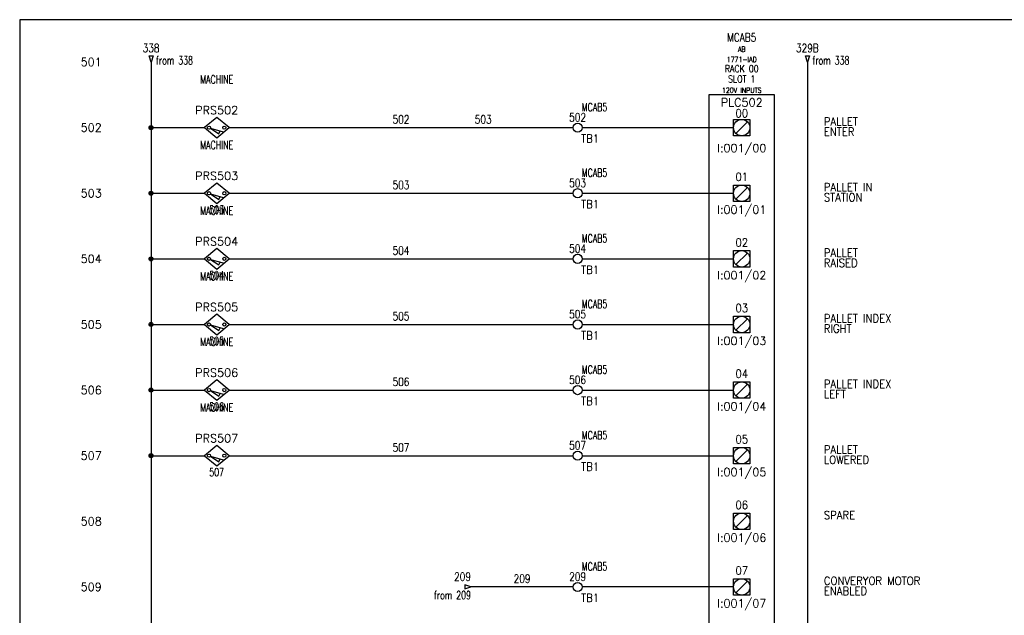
# Model space of a CAD drawing. Header units: inches. Extents: x 0 to 30, y 0 to 19.
# Tile 2 of 2: x 0 to 15, y 9.9 to 19. Entities that reach past the tile are written whole.
import ezdxf
from ezdxf.enums import TextEntityAlignment as Align

# ---------------------------------------------------------------- set-up
doc = ezdxf.new("R2010")
doc.units = ezdxf.units.IN
doc.header["$MEASUREMENT"] = 0
for name, color, linetype in [('BLK_14AWG', 252, 'Continuous'), ('DESC', 1, 'Continuous'), ('LOC', 140, 'Continuous'), ('MISC', 30, 'Continuous'), ('RED_18AWG', 1, 'Continuous'), ('SYMS', 7, 'Continuous'), ('TAGS', 30, 'Continuous'), ('TERMS', 6, 'Continuous'), ('WHT_16AWG', 7, 'Continuous'), ('WIRECOPY', 52, 'Continuous'), ('WIRENO', 3, 'Continuous'), ('WIREREF', 52, 'Continuous'), ('WIREREF_DEST', 62, 'Continuous'), ('XREF', 7, 'Continuous')]:
    doc.layers.add(name, color=color, linetype=linetype)
doc.layers.add('Viewports', color=3, linetype='Continuous', plot=False)
doc.styles.add('WD', font='romans.shx')

# ---------------------------------------------------------------- blocks, each defined once
blk = doc.blocks.new('PLCIO_4C34')
at = {"layer": 'SYMS'}
for p, q in [((0.5, 0.5), (-0.5, 0.5)), ((-0.5, 0.5), (-0.5, -16.375)), ((0.5, -16.375), (0.5, 0.5)), ((-0.125, 0.125), (0.125, 0.125)), ((-0.125, -0.125), (-0.125, 0.125)), ((-0.125, 0.125), (0.125, 0.125)), ((-0.125, -0.125), (-0.125, 0.125)), ((0.088, 0.088), (-0.088, -0.088)), ((0.125, 0.125), (0.125, -0.125)), ((0.125, 0.125), (0.125, -0.125)), ((0.125, -0.125), (-0.125, -0.125)), ((0.125, -0.125), (-0.125, -0.125)), ((-0.125, -0.875), (0.125, -0.875)), ((-0.125, -1.125), (-0.125, -0.875)), ((-0.125, -0.875), (0.125, -0.875)), ((-0.125, -1.125), (-0.125, -0.875)), ((0.125, -0.875), (0.125, -1.125)), ((0.125, -0.875), (0.125, -1.125)), ((0.088, -0.912), (-0.088, -1.088)), ((0.125, -1.125), (-0.125, -1.125)), ((0.125, -1.125), (-0.125, -1.125)), ((-0.125, -1.875), (0.125, -1.875)), ((-0.125, -2.125), (-0.125, -1.875)), ((-0.125, -1.875), (0.125, -1.875)), ((-0.125, -2.125), (-0.125, -1.875)), ((0.088, -1.912), (-0.088, -2.088)), ((0.125, -1.875), (0.125, -2.125)), ((0.125, -1.875), (0.125, -2.125)), ((0.125, -2.125), (-0.125, -2.125)), ((0.125, -2.125), (-0.125, -2.125)), ((-0.125, -2.875), (0.125, -2.875)), ((-0.125, -3.125), (-0.125, -2.875)), ((-0.125, -2.875), (0.125, -2.875)), ((-0.125, -3.125), (-0.125, -2.875)), ((0.088, -2.912), (-0.088, -3.088)), ((0.125, -2.875), (0.125, -3.125)), ((0.125, -2.875), (0.125, -3.125)), ((0.125, -3.125), (-0.125, -3.125)), ((0.125, -3.125), (-0.125, -3.125)), ((-0.125, -3.875), (0.125, -3.875)), ((-0.125, -4.125), (-0.125, -3.875)), ((-0.125, -3.875), (0.125, -3.875)), ((-0.125, -4.125), (-0.125, -3.875)), ((0.125, -3.875), (0.125, -4.125)), ((0.125, -3.875), (0.125, -4.125)), ((0.088, -3.912), (-0.088, -4.088)), ((0.125, -4.125), (-0.125, -4.125)), ((0.125, -4.125), (-0.125, -4.125)), ((-0.125, -4.875), (0.125, -4.875)), ((-0.125, -5.125), (-0.125, -4.875)), ((-0.125, -4.875), (0.125, -4.875)), ((-0.125, -5.125), (-0.125, -4.875)), ((0.088, -4.912), (-0.088, -5.088)), ((0.125, -4.875), (0.125, -5.125)), ((0.125, -4.875), (0.125, -5.125)), ((0.125, -5.125), (-0.125, -5.125)), ((0.125, -5.125), (-0.125, -5.125)), ((-0.125, -5.875), (0.125, -5.875)), ((-0.125, -6.125), (-0.125, -5.875)), ((-0.125, -5.875), (0.125, -5.875)), ((-0.125, -6.125), (-0.125, -5.875)), ((0.088, -5.912), (-0.088, -6.088)), ((0.125, -5.875), (0.125, -6.125)), ((0.125, -5.875), (0.125, -6.125)), ((0.125, -6.125), (-0.125, -6.125)), ((0.125, -6.125), (-0.125, -6.125)), ((-0.125, -6.875), (0.125, -6.875)), ((-0.125, -7.125), (-0.125, -6.875)), ((-0.125, -6.875), (0.125, -6.875)), ((-0.125, -7.125), (-0.125, -6.875)), ((0.125, -6.875), (0.125, -7.125)), ((0.125, -6.875), (0.125, -7.125)), ((0.088, -6.912), (-0.088, -7.088)), ((0.125, -7.125), (-0.125, -7.125)), ((0.125, -7.125), (-0.125, -7.125)), ((-0.125, -7.875), (0.125, -7.875)), ((-0.125, -8.125), (-0.125, -7.875)), ((-0.125, -7.875), (0.125, -7.875)), ((-0.125, -8.125), (-0.125, -7.875)), ((0.088, -7.912), (-0.088, -8.088)), ((0.125, -7.875), (0.125, -8.125)), ((0.125, -7.875), (0.125, -8.125)), ((0.125, -8.125), (-0.125, -8.125)), ((0.125, -8.125), (-0.125, -8.125)), ((-0.125, -8.875), (0.125, -8.875)), ((-0.125, -9.125), (-0.125, -8.875)), ((-0.125, -8.875), (0.125, -8.875)), ((-0.125, -9.125), (-0.125, -8.875)), ((0.088, -8.912), (-0.088, -9.088)), ((0.125, -8.875), (0.125, -9.125)), ((0.125, -8.875), (0.125, -9.125)), ((0.125, -9.125), (-0.125, -9.125)), ((0.125, -9.125), (-0.125, -9.125)), ((-0.125, -9.875), (0.125, -9.875)), ((-0.125, -10.125), (-0.125, -9.875)), ((-0.125, -9.875), (0.125, -9.875)), ((-0.125, -10.125), (-0.125, -9.875)), ((0.125, -9.875), (0.125, -10.125)), ((0.125, -9.875), (0.125, -10.125)), ((0.088, -9.912), (-0.088, -10.088)), ((0.125, -10.125), (-0.125, -10.125)), ((0.125, -10.125), (-0.125, -10.125)), ((-0.125, -10.875), (0.125, -10.875)), ((-0.125, -11.125), (-0.125, -10.875)), ((-0.125, -10.875), (0.125, -10.875)), ((-0.125, -11.125), (-0.125, -10.875)), ((0.088, -10.912), (-0.088, -11.088)), ((0.125, -10.875), (0.125, -11.125)), ((0.125, -10.875), (0.125, -11.125)), ((0.125, -11.125), (-0.125, -11.125)), ((0.125, -11.125), (-0.125, -11.125)), ((-0.125, -11.875), (0.125, -11.875)), ((-0.125, -12.125), (-0.125, -11.875)), ((-0.125, -11.875), (0.125, -11.875)), ((-0.125, -12.125), (-0.125, -11.875)), ((0.088, -11.912), (-0.088, -12.088)), ((0.125, -11.875), (0.125, -12.125)), ((0.125, -11.875), (0.125, -12.125)), ((0.125, -12.125), (-0.125, -12.125)), ((0.125, -12.125), (-0.125, -12.125)), ((-0.125, -12.875), (0.125, -12.875)), ((-0.125, -13.125), (-0.125, -12.875)), ((-0.125, -12.875), (0.125, -12.875)), ((-0.125, -13.125), (-0.125, -12.875)), ((0.125, -12.875), (0.125, -13.125)), ((0.125, -12.875), (0.125, -13.125)), ((0.088, -12.912), (-0.088, -13.088)), ((0.125, -13.125), (-0.125, -13.125)), ((0.125, -13.125), (-0.125, -13.125)), ((-0.125, -13.875), (0.125, -13.875)), ((-0.125, -14.125), (-0.125, -13.875)), ((-0.125, -13.875), (0.125, -13.875)), ((-0.125, -14.125), (-0.125, -13.875)), ((0.088, -13.912), (-0.088, -14.088)), ((0.125, -13.875), (0.125, -14.125)), ((0.125, -13.875), (0.125, -14.125)), ((0.125, -14.125), (-0.125, -14.125)), ((0.125, -14.125), (-0.125, -14.125)), ((-0.125, -14.875), (0.125, -14.875)), ((-0.125, -15.125), (-0.125, -14.875)), ((-0.125, -14.875), (0.125, -14.875)), ((-0.125, -15.125), (-0.125, -14.875)), ((0.088, -14.912), (-0.088, -15.088)), ((0.125, -14.875), (0.125, -15.125)), ((0.125, -14.875), (0.125, -15.125)), ((0.125, -15.125), (-0.125, -15.125)), ((0.125, -15.125), (-0.125, -15.125)), ((-0.125, -15.875), (0.125, -15.875)), ((-0.125, -16.125), (-0.125, -15.875)), ((0.125, -15.875), (0.125, -16.125)), ((0.088, -15.912), (-0.088, -16.088)), ((0.125, -16.125), (-0.125, -16.125)), ((-0.5, -16.375), (0.5, -16.375))]:
    blk.add_line(p, q, dxfattribs=at)
for centre in [(0, 0), (0, -1), (0, -2), (0, -3), (0, -4), (0, -5), (0, -6), (0, -7), (0, -8), (0, -9), (0, -10), (0, -11), (0, -12), (0, -13), (0, -14), (0, -15), (0, -16)]:
    blk.add_circle(centre, 0.125, dxfattribs=at)
at = {"layer": 'SYMS', "style": 'WD'}
for tag, width, p in [('INST', 0.8, (0, 1.482)), ('LOC', 0.8, (0, 1.312)), ('MFG', 0.8, (0, 1.156)), ('CAT', 0.9, (0, 1)), ('DESC', 0.8, (0, 0.53)), ('TERM01', 0.9, (0, 0.156)), ('TERM02', 0.9, (0, -0.812)), ('TERM03', 0.9, (0, -1.812)), ('TERM04', 0.9, (0, -2.812)), ('TERM05', 0.9, (0, -3.812)), ('TERM06', 0.9, (0, -4.812)), ('TERM07', 0.9, (0, -5.812)), ('TERM08', 0.9, (0, -6.812)), ('TERM09', 0.9, (0, -7.812)), ('TERM10', 0.9, (0, -8.812)), ('TERM11', 0.9, (0, -9.812)), ('TERM12', 0.9, (0, -10.812)), ('TERM13', 0.9, (0, -11.812)), ('TERM14', 0.9, (0, -12.812)), ('TERM15', 0.9, (0, -13.812)), ('TERM16', 0.9, (0, -14.812)), ('TERM17', 0.9, (0, -15.812))]:
    blk.add_attdef(tag, text='', height=0.125, dxfattribs=dict(at, width=width)).set_placement(p, align=Align.CENTER)
at = {"layer": 'SYMS', "linetype": 'Continuous', "style": 'WD', "flags": 9}
blk.add_attdef('ASSYCODE', text='', height=0.01, dxfattribs=at).set_placement((0.23, 1.071), align=Align.CENTER)
at = {"layer": 'SYMS', "style": 'WD'}
for tag, p in [('LINE1', (0, 0.844)), ('LINE2', (0, 0.688)), ('TAG', (0, 0.322))]:
    blk.add_attdef(tag, text='', height=0.125, dxfattribs=at).set_placement(p, align=Align.CENTER)
at = {"layer": 'SYMS', "style": 'WD', "width": 0.9}
for tag, p in [('DESCA01', (1.25, 0.031)), ('DESCB01', (1.25, -0.125)), ('DESCC01', (1.25, -0.281)), ('DESCD01', (1.25, -0.438)), ('DESCE01', (1.25, -0.594)), ('DESCA02', (1.25, -0.969)), ('DESCB02', (1.25, -1.125)), ('DESCC02', (1.25, -1.281)), ('DESCD02', (1.25, -1.438)), ('DESCE02', (1.25, -1.594)), ('DESCA03', (1.25, -1.969)), ('DESCB03', (1.25, -2.125)), ('DESCC03', (1.25, -2.281)), ('DESCD03', (1.25, -2.438)), ('DESCE03', (1.25, -2.594)), ('DESCA04', (1.25, -2.969)), ('DESCB04', (1.25, -3.125)), ('DESCC04', (1.25, -3.281)), ('DESCD04', (1.25, -3.438)), ('DESCE04', (1.25, -3.594)), ('DESCA05', (1.25, -3.969)), ('DESCB05', (1.25, -4.125)), ('DESCC05', (1.25, -4.281)), ('DESCD05', (1.25, -4.438)), ('DESCE05', (1.25, -4.594)), ('DESCA06', (1.25, -4.969)), ('DESCB06', (1.25, -5.125)), ('DESCC06', (1.25, -5.281)), ('DESCD06', (1.25, -5.438)), ('DESCE06', (1.25, -5.594)), ('DESCA07', (1.25, -5.969)), ('DESCB07', (1.25, -6.125)), ('DESCC07', (1.25, -6.281)), ('DESCD07', (1.25, -6.438)), ('DESCE07', (1.25, -6.594)), ('DESCA08', (1.25, -6.969)), ('DESCB08', (1.25, -7.125)), ('DESCC08', (1.25, -7.281)), ('DESCD08', (1.25, -7.438)), ('DESCE08', (1.25, -7.594)), ('DESCA09', (1.25, -7.969)), ('DESCB09', (1.25, -8.125)), ('DESCC09', (1.25, -8.281)), ('DESCD09', (1.25, -8.438)), ('DESCE09', (1.25, -8.594)), ('DESCA10', (1.25, -8.969)), ('DESCB10', (1.25, -9.125)), ('DESCC10', (1.25, -9.281)), ('DESCD10', (1.25, -9.438)), ('DESCE10', (1.25, -9.594)), ('DESCA11', (1.25, -9.969)), ('DESCB11', (1.25, -10.125)), ('DESCC11', (1.25, -10.281)), ('DESCD11', (1.25, -10.438)), ('DESCE11', (1.25, -10.594)), ('DESCA12', (1.25, -10.969)), ('DESCB12', (1.25, -11.125)), ('DESCC12', (1.25, -11.281)), ('DESCD12', (1.25, -11.438)), ('DESCE12', (1.25, -11.594)), ('DESCA13', (1.25, -11.969)), ('DESCB13', (1.25, -12.125)), ('DESCC13', (1.25, -12.281)), ('DESCD13', (1.25, -12.438)), ('DESCE13', (1.25, -12.594)), ('DESCA14', (1.25, -12.969)), ('DESCB14', (1.25, -13.125)), ('DESCC14', (1.25, -13.281)), ('DESCD14', (1.25, -13.438)), ('DESCE14', (1.25, -13.594)), ('DESCA15', (1.25, -13.969)), ('DESCB15', (1.25, -14.125)), ('DESCC15', (1.25, -14.281)), ('DESCD15', (1.25, -14.438)), ('DESCE15', (1.25, -14.594)), ('DESCA16', (1.25, -14.969)), ('DESCB16', (1.25, -15.125)), ('DESCC16', (1.25, -15.281)), ('DESCD16', (1.25, -15.438)), ('DESCE16', (1.25, -15.594))]:
    blk.add_attdef(tag, p, '', height=0.125, dxfattribs=at)
at = {"layer": 'SYMS', "style": 'WD', "flags": 1}
for tag, p in [('X4TERM01', (-0.125, 0)), ('X4TERM02', (-0.125, -1)), ('X4TERM03', (-0.125, -2)), ('X4TERM04', (-0.125, -3)), ('X4TERM05', (-0.125, -4)), ('X4TERM06', (-0.125, -5)), ('X4TERM07', (-0.125, -6)), ('X4TERM08', (-0.125, -7)), ('X4TERM09', (-0.125, -8)), ('X4TERM10', (-0.125, -9)), ('X4TERM11', (-0.125, -10)), ('X4TERM12', (-0.125, -11)), ('X4TERM13', (-0.125, -12)), ('X4TERM14', (-0.125, -13)), ('X4TERM15', (-0.125, -14)), ('X4TERM16', (-0.125, -15)), ('X1TERM17', (0.125, -16))]:
    blk.add_attdef(tag, p, '', height=0.01, dxfattribs=at)
at = {"layer": 'SYMS', "style": 'WD', "width": 0.9}
for tag, p in [('TERMDESC01', (-0.188, -0.062)), ('TERMDESC02', (-0.188, -1.062)), ('TERMDESC03', (-0.188, -2.062)), ('TERMDESC04', (-0.188, -3.062)), ('TERMDESC05', (-0.188, -4.062)), ('TERMDESC06', (-0.188, -5.062)), ('TERMDESC07', (-0.188, -6.062)), ('TERMDESC08', (-0.188, -7.062)), ('TERMDESC09', (-0.188, -8.062)), ('TERMDESC10', (-0.188, -9.062)), ('TERMDESC11', (-0.188, -10.062)), ('TERMDESC12', (-0.188, -11.062)), ('TERMDESC13', (-0.188, -12.062)), ('TERMDESC14', (-0.188, -13.062)), ('TERMDESC15', (-0.188, -14.062)), ('TERMDESC16', (-0.188, -15.062))]:
    blk.add_attdef(tag, text='', height=0.125, dxfattribs=at).set_placement(p, align=Align.TOP_RIGHT)
at = {"layer": 'SYMS', "style": 'WD'}
for tag, p in [('TAGA01', (0, -0.25)), ('TAGA02', (0, -1.188)), ('TAGA03', (0, -2.188)), ('TAGA04', (0, -3.188)), ('TAGA05', (0, -4.188)), ('TAGA06', (0, -5.188)), ('TAGA07', (0, -6.188)), ('TAGA08', (0, -7.188)), ('TAGA09', (0, -8.188)), ('TAGA10', (0, -9.188)), ('TAGA11', (0, -10.188)), ('TAGA12', (0, -11.188)), ('TAGA13', (0, -12.188)), ('TAGA14', (0, -13.188)), ('TAGA15', (0, -14.188)), ('TAGA16', (0, -15.188))]:
    blk.add_attdef(tag, text='', height=0.125, dxfattribs=at).set_placement(p, align=Align.TOP_CENTER)
at = {"layer": 'SYMS', "style": 'WD', "width": 0.9}
blk.add_attdef('TERMDESC17', text='', height=0.125, dxfattribs=at).set_placement((0.188, -16.062), align=Align.TOP_LEFT)
blk = doc.blocks.new('WD_MLRH')
at = {"style": 'WD'}
blk.add_attdef('RUNGFIRST', text='', height=0.125, dxfattribs=at).set_placement((-0.25, 0), align=Align.MIDDLE_RIGHT)
at = {"style": 'WD', "flags": 1}
for tag, p in [('RUNGHORV', (-0.25, -0.127)), ('RUNGINC', (-0.25, -0.163)), ('WIREMODE', (-0.25, -0.281)), ('RUNGDIST', (-0.25, -0.2)), ('RUNGCNT', (-0.25, -0.237)), ('WIREFMT', (-0.25, -0.321)), ('WIRE-START', (-0.25, -0.356)), ('WIRE-GSUF', (-0.25, -0.396)), ('PH3SPACE', (-0.25, -0.437))]:
    blk.add_attdef(tag, text='', height=0.025, dxfattribs=at).set_placement(p, align=Align.RIGHT)
blk = doc.blocks.new('WDDOT')
for radius in [0.03, 0.0187, 0.00929]:
    blk.add_circle((0, 0), radius)
blk = doc.blocks.new('HA1D2')
blk.add_lwpolyline([(0, 0.094), (0.031, 0.094), (0, 0), (-0.031, 0.094), (0, 0.094)])
at = {"style": 'WD', "width": 0.8, "flags": 8}
blk.add_attdef('WIRENO', text='', height=0.125, dxfattribs=at).set_placement((0, 0.15), align=Align.CENTER)
at = {"style": 'WD', "flags": 1}
for tag, p in [('X8TERM01', (0, 0)), ('SIGCODE', (0.026, 0.066))]:
    blk.add_attdef(tag, p, '', height=0.01, dxfattribs=at)
at = {"style": 'WD', "width": 0.7}
for tag, p in [('XREF', (0.077, -0.037)), ('DESC1', (0.077, -0.206))]:
    blk.add_attdef(tag, p, '', height=0.125, dxfattribs=at)
blk = doc.blocks.new('HT0W02')
blk.add_circle((0, 0), 0.0699)
at = {"style": 'WD'}
for tag, p, width in [('INST', (0.062, 0.42), 0.7), ('LOC', (0.062, 0.25), 0.7), ('DESC1', (0.053, -0.385), 0.8)]:
    blk.add_attdef(tag, p, '', height=0.125, dxfattribs=dict(at, width=width))
at = {"linetype": 'Continuous', "style": 'WD', "width": 0.8, "flags": 8}
blk.add_attdef('WIRENO', text='', height=0.125, dxfattribs=at).set_placement((0, 0.094), align=Align.CENTER)
at = {"style": 'WD', "flags": 1}
for tag, p, height in [('X4TERM01', (-0.07, 0), 0.0125), ('X4TERMDESC01', (-0.055, -0.023), 0.025), ('X2TERMDESC01', (-0.006, 0.029), 0.025), ('X2TERM01', (0, 0.07), 0.0125), ('STRIPSEQ', (0, 0), 0.00125), ('X1TERMDESC01', (0.039, -0.003), 0.025), ('X1TERM01', (0.07, 0), 0.0125), ('LINKTERM', (0, -0.002), 0.00125), ('X8TERM01', (0, -0.07), 0.0125), ('X8TERMDESC01', (0, -0.054), 0.025)]:
    blk.add_attdef(tag, p, '', height=height, dxfattribs=at)
at = {"linetype": 'Continuous', "style": 'WD'}
for tag, p, height, width, flags in [('TAGSTRIP', (0.053, -0.229), 0.125, 0.9, 8), ('CAT', (0.213, -0.406), 0.109, 0.8, 1), ('DESC2', (0.053, -0.541), 0.125, 0.8, 8), ('DESC3', (0.053, -0.698), 0.125, 0.8, 8)]:
    blk.add_attdef(tag, p, '', height=height, dxfattribs=dict(at, width=width, flags=flags))
at = {"linetype": 'Continuous', "style": 'WD', "width": 0.8, "flags": 1}
blk.add_attdef('MFG', text='', height=0.109, dxfattribs=at).set_placement((0.088, -0.406), align=Align.RIGHT)
at = {"style": 'WD', "width": 0.7, "flags": 1}
blk.add_attdef('ASSYCODE', (0.062, -0.281), '', height=0.01, dxfattribs=at)
blk = doc.blocks.new('HA1D3')
blk.add_lwpolyline([(-0.094, 0), (-0.094, -0.031), (0, 0), (-0.094, 0.031), (-0.094, 0)])
at = {"style": 'WD', "width": 0.8, "flags": 8}
blk.add_attdef('WIRENO', text='', height=0.125, dxfattribs=at).set_placement((0, 0.094), align=Align.RIGHT)
at = {"style": 'WD', "flags": 1}
blk.add_attdef('SIGCODE', text='', height=0.01, dxfattribs=at).set_placement((-0.02, 0.047), align=Align.RIGHT)
blk.add_attdef('X1TERM01', (0, 0), '', height=0.01, dxfattribs=at)
at = {"style": 'WD', "width": 0.7}
for tag, p in [('XREF', (0, -0.188)), ('DESC1', (0, -0.375))]:
    blk.add_attdef(tag, text='', height=0.125, dxfattribs=at).set_placement(p, align=Align.RIGHT)
blk = doc.blocks.new('WD_WNH')
at = {"linetype": 'Continuous', "style": 'WD', "width": 0.8}
blk.add_attdef('WIRENO', text='', height=0.125, dxfattribs=at).set_placement((0, 0.062), align=Align.CENTER)
at = {"style": 'WD', "flags": 1}
for tag, p in [('W01USER', (0, 0.078)), ('W02USER', (0, 0.07)), ('W03USER', (0, 0.062)), ('W04USER', (0, 0.055)), ('W05USER', (0, 0.047)), ('W06USER', (0, 0.039)), ('W07USER', (0, 0.031)), ('W08USER', (0, 0.023)), ('W09USER', (0, 0.016)), ('W10USER', (0, 0.008))]:
    blk.add_attdef(tag, text='', height=0.005, dxfattribs=at).set_placement(p, align=Align.CENTER)
blk = doc.blocks.new('HPX11')
for p, q in [((0, 0.156), (-0.188, 0)), ((0.188, 0), (0, 0.156)), ((-0.188, 0), (0, -0.156)), ((0, -0.156), (0.188, 0))]:
    blk.add_line(p, q)
at = {"linetype": 'Continuous'}
for p, q in [((-0.094, -0.008), (0.031, -0.093)), ((-0.094, -0.008), (0.098, -0.063)), ((0.031, -0.093), (0.055, -0.05))]:
    blk.add_line(p, q, dxfattribs=at)
for centre in [(-0.116, 0), (0.116, 0)]:
    blk.add_circle(centre, 0.0242)
at = {"style": 'WD', "width": 0.7}
for tag, p in [('INST', (0, 0.841)), ('LOC', (0, 0.672)), ('DESC1', (0, 0.516)), ('DESC2', (0, 0.359)), ('XREF', (0, -0.314)), ('WDTAGALT', (-0.009, -0.469))]:
    blk.add_attdef(tag, text='', height=0.125, dxfattribs=at).set_placement(p, align=Align.CENTER)
at = {"style": 'WD'}
blk.add_attdef('TAG1', text='', height=0.125, dxfattribs=at).set_placement((0, 0.203), align=Align.CENTER)
for tag, p in [('X2LINK', (0, 0.297)), ('X8LINK', (0, -0.172))]:
    blk.add_attdef(tag, p, '', height=0.01, dxfattribs=at)
at = {"linetype": 'Continuous', "style": 'WD', "flags": 8}
for tag, p in [('TERM03', (-0.062, 0.172)), ('TERM01', (-0.25, -0.031))]:
    blk.add_attdef(tag, text='', height=0.125, dxfattribs=at).set_placement(p, align=Align.TOP_RIGHT)
at = {"style": 'WD'}
for tag, p, height, flags in [('X2TERM03', (0, 0.156), 0.0125, 1), ('X4TERM01', (-0.188, 0), 0.0125, 1), ('CONTACT', (0.038, 0.02), 0.01, 1), ('FAMILY', (0.038, 0.037), 0.01, 9), ('X1TERM02', (0.188, 0), 0.0125, 1)]:
    blk.add_attdef(tag, p, '', height=height, dxfattribs=dict(at, flags=flags))
at = {"linetype": 'Continuous', "style": 'WD', "flags": 9}
for tag, p in [('CAT', (0.063, -0.007)), ('ASSYCODE', (0.062, -0.043)), ('MFG', (0.063, -0.027))]:
    blk.add_attdef(tag, text='', height=0.01, dxfattribs=at).set_placement(p, align=Align.CENTER)
at = {"linetype": 'Continuous', "style": 'WD', "flags": 8}
blk.add_attdef('TERM02', text='', height=0.125, dxfattribs=at).set_placement((0.25, -0.031), align=Align.TOP_LEFT)
blk = doc.blocks.new('WD_WCH')
at = {"linetype": 'Continuous', "style": 'WD', "width": 0.8}
blk.add_attdef('WIRECOPY', text='', height=0.125, dxfattribs=at).set_placement((0, 0.0625), align=Align.CENTER)

msp = doc.modelspace()

# ---------------------------------------------------------------- linework, layer by layer
at = {"layer": 'BLK_14AWG'}
for p, q in [((2.001, 18.375), (2.001, 0.625)), ((2.001, 17.375), (2.813, 17.375)), ((2.001, 16.375), (2.813, 16.375)), ((2.001, 15.375), (2.813, 15.375)), ((2.001, 14.375), (2.813, 14.375)), ((2.001, 13.375), (2.813, 13.375)), ((2.001, 12.375), (2.813, 12.375))]:
    msp.add_line(p, q, dxfattribs=at)
at = {"layer": 'RED_18AWG'}
for p, q in [((3.188, 17.375), (8.43, 17.375)), ((8.57, 17.375), (10.875, 17.375)), ((3.188, 16.375), (8.43, 16.375)), ((8.57, 16.375), (10.875, 16.375)), ((3.188, 15.375), (8.43, 15.375)), ((8.57, 15.375), (10.875, 15.375)), ((3.188, 14.375), (8.43, 14.375)), ((8.57, 14.375), (10.875, 14.375)), ((3.188, 13.375), (8.43, 13.375)), ((8.57, 13.375), (10.875, 13.375)), ((3.188, 12.375), (8.43, 12.375)), ((8.57, 12.375), (10.875, 12.375)), ((8.43, 10.375), (6.875, 10.375)), ((10.875, 10.375), (8.57, 10.375))]:
    msp.add_line(p, q, dxfattribs=at)
at = {"layer": 'Viewports'}
msp.add_lwpolyline([(0, 0), (30, 0), (30, 19.02), (0, 19.02)], close=True, dxfattribs=at)
at = {"layer": 'WHT_16AWG'}
msp.add_line((12, 18.375), (12, 0.625), dxfattribs=at)

# ---------------------------------------------------------------- block references
ref = msp.add_blockref('PLCIO_4C34', (11, 17.375))
ref.add_attrib('TERM01', '00', dxfattribs={"layer": 'TERMS', "height": 0.125, "style": 'WD', "width": 0.9}).set_placement((11, 17.531), align=Align.CENTER)
ref.add_attrib('TAGA01', 'I:001/00', dxfattribs={"layer": 'TAGS', "height": 0.125, "style": 'WD'}).set_placement((11, 17.125), align=Align.TOP_CENTER)
ref.add_attrib('DESCA01', 'PALLET', (12.25, 17.406), dxfattribs={"layer": 'DESC', "height": 0.125, "style": 'WD', "width": 0.9})
ref.add_attrib('DESCB01', 'ENTER', (12.25, 17.25), dxfattribs={"layer": 'DESC', "height": 0.125, "style": 'WD', "width": 0.9})
ref.add_attrib('LINE1', 'RACK 00', dxfattribs={"layer": 'MISC', "height": 0.1094, "style": 'WD', "width": 0.8}).set_placement((11, 18.219), align=Align.CENTER)
ref.add_attrib('DESC', '120V INPUTS', dxfattribs={"layer": 'DESC', "height": 0.07812, "style": 'WD', "width": 0.8}).set_placement((11, 17.905), align=Align.CENTER)
ref.add_attrib('TAG', 'PLC502', dxfattribs={"layer": 'TAGS', "height": 0.125, "style": 'WD'}).set_placement((11, 17.697), align=Align.CENTER)
ref.add_attrib('LINE2', 'SLOT 1', dxfattribs={"layer": 'MISC', "height": 0.1094, "style": 'WD', "width": 0.8}).set_placement((11, 18.062), align=Align.CENTER)
ref.add_attrib('MFG', 'AB', dxfattribs={"layer": 'MISC', "height": 0.0781, "style": 'WD', "width": 0.8}).set_placement((11, 18.531), align=Align.CENTER)
ref.add_attrib('LOC', 'MCAB5', dxfattribs={"layer": 'LOC', "height": 0.125, "style": 'WD', "width": 0.8}).set_placement((11, 18.688), align=Align.CENTER)
ref.add_attrib('CAT', '1771-IAD', dxfattribs={"layer": 'MISC', "height": 0.0781, "style": 'WD', "width": 0.8}).set_placement((11, 18.375), align=Align.CENTER)
ref.add_attrib('TERM02', '01', dxfattribs={"layer": 'TERMS', "height": 0.125, "style": 'WD', "width": 0.9}).set_placement((11, 16.562), align=Align.CENTER)
ref.add_attrib('TAGA02', 'I:001/01', dxfattribs={"layer": 'TAGS', "height": 0.125, "style": 'WD'}).set_placement((11, 16.188), align=Align.TOP_CENTER)
ref.add_attrib('DESCA02', 'PALLET IN ', (12.25, 16.406), dxfattribs={"layer": 'DESC', "height": 0.125, "style": 'WD', "width": 0.9})
ref.add_attrib('DESCB02', 'STATION', (12.25, 16.25), dxfattribs={"layer": 'DESC', "height": 0.125, "style": 'WD', "width": 0.9})
ref.add_attrib('TERM03', '02', dxfattribs={"layer": 'TERMS', "height": 0.125, "style": 'WD', "width": 0.9}).set_placement((11, 15.562), align=Align.CENTER)
ref.add_attrib('TAGA03', 'I:001/02', dxfattribs={"layer": 'TAGS', "height": 0.125, "style": 'WD'}).set_placement((11, 15.188), align=Align.TOP_CENTER)
ref.add_attrib('DESCA03', 'PALLET', (12.25, 15.406), dxfattribs={"layer": 'DESC', "height": 0.125, "style": 'WD', "width": 0.9})
ref.add_attrib('DESCB03', 'RAISED', (12.25, 15.25), dxfattribs={"layer": 'DESC', "height": 0.125, "style": 'WD', "width": 0.9})
ref.add_attrib('TERM04', '03', dxfattribs={"layer": 'TERMS', "height": 0.125, "style": 'WD', "width": 0.9}).set_placement((11, 14.562), align=Align.CENTER)
ref.add_attrib('TAGA04', 'I:001/03', dxfattribs={"layer": 'TAGS', "height": 0.125, "style": 'WD'}).set_placement((11, 14.188), align=Align.TOP_CENTER)
ref.add_attrib('DESCA04', 'PALLET INDEX', (12.25, 14.406), dxfattribs={"layer": 'DESC', "height": 0.125, "style": 'WD', "width": 0.9})
ref.add_attrib('DESCB04', 'RIGHT', (12.25, 14.25), dxfattribs={"layer": 'DESC', "height": 0.125, "style": 'WD', "width": 0.9})
ref.add_attrib('TERM05', '04', dxfattribs={"layer": 'TERMS', "height": 0.125, "style": 'WD', "width": 0.9}).set_placement((11, 13.562), align=Align.CENTER)
ref.add_attrib('TAGA05', 'I:001/04', dxfattribs={"layer": 'TAGS', "height": 0.125, "style": 'WD'}).set_placement((11, 13.188), align=Align.TOP_CENTER)
ref.add_attrib('DESCA05', 'PALLET INDEX', (12.25, 13.406), dxfattribs={"layer": 'DESC', "height": 0.125, "style": 'WD', "width": 0.9})
ref.add_attrib('DESCB05', 'LEFT', (12.25, 13.25), dxfattribs={"layer": 'DESC', "height": 0.125, "style": 'WD', "width": 0.9})
ref.add_attrib('TERM06', '05', dxfattribs={"layer": 'TERMS', "height": 0.125, "style": 'WD', "width": 0.9}).set_placement((11, 12.562), align=Align.CENTER)
ref.add_attrib('TAGA06', 'I:001/05', dxfattribs={"layer": 'TAGS', "height": 0.125, "style": 'WD'}).set_placement((11, 12.188), align=Align.TOP_CENTER)
ref.add_attrib('DESCA06', 'PALLET', (12.25, 12.406), dxfattribs={"layer": 'DESC', "height": 0.125, "style": 'WD', "width": 0.9})
ref.add_attrib('DESCB06', 'LOWERED', (12.25, 12.25), dxfattribs={"layer": 'DESC', "height": 0.125, "style": 'WD', "width": 0.9})
ref.add_attrib('TERM07', '06', dxfattribs={"layer": 'TERMS', "height": 0.125, "style": 'WD', "width": 0.9}).set_placement((11, 11.562), align=Align.CENTER)
ref.add_attrib('TAGA07', 'I:001/06', dxfattribs={"layer": 'TAGS', "height": 0.125, "style": 'WD'}).set_placement((11, 11.188), align=Align.TOP_CENTER)
ref.add_attrib('DESCA07', 'SPARE', (12.25, 11.406), dxfattribs={"layer": 'DESC', "height": 0.125, "style": 'WD', "width": 0.9})
ref.add_attrib('TERM08', '07', dxfattribs={"layer": 'TERMS', "height": 0.125, "style": 'WD', "width": 0.9}).set_placement((11, 10.562), align=Align.CENTER)
ref.add_attrib('TAGA08', 'I:001/07', dxfattribs={"layer": 'TAGS', "height": 0.125, "style": 'WD'}).set_placement((11, 10.188), align=Align.TOP_CENTER)
ref.add_attrib('DESCA08', 'CONVERYOR MOTOR', (12.25, 10.406), dxfattribs={"layer": 'DESC', "height": 0.125, "style": 'WD', "width": 0.9})
ref.add_attrib('DESCB08', 'ENABLED', (12.25, 10.25), dxfattribs={"layer": 'DESC', "height": 0.125, "style": 'WD', "width": 0.9})
ref.add_attrib('TERM09', '10', dxfattribs={"layer": 'TERMS', "height": 0.125, "style": 'WD', "width": 0.9}).set_placement((11, 9.562), align=Align.CENTER)
ref.add_attrib('TAGA09', 'I:001/10', dxfattribs={"layer": 'TAGS', "height": 0.125, "style": 'WD'}).set_placement((11, 9.188), align=Align.TOP_CENTER)
ref.add_attrib('DESCA09', 'HYDRAULIC MOTOR', (12.25, 9.406), dxfattribs={"layer": 'DESC', "height": 0.125, "style": 'WD', "width": 0.9})
ref.add_attrib('DESCB09', 'ENABLED', (12.25, 9.25), dxfattribs={"layer": 'DESC', "height": 0.125, "style": 'WD', "width": 0.9})
ref.add_attrib('TERM10', '11', dxfattribs={"layer": 'TERMS', "height": 0.125, "style": 'WD', "width": 0.9}).set_placement((11, 8.562), align=Align.CENTER)
ref.add_attrib('TAGA10', 'I:001/11', dxfattribs={"layer": 'TAGS', "height": 0.125, "style": 'WD'}).set_placement((11, 8.188), align=Align.TOP_CENTER)
ref.add_attrib('DESCA10', 'INDEXING MOTOR', (12.25, 8.406), dxfattribs={"layer": 'DESC', "height": 0.125, "style": 'WD', "width": 0.9})
ref.add_attrib('DESCB10', 'ENABLED', (12.25, 8.25), dxfattribs={"layer": 'DESC', "height": 0.125, "style": 'WD', "width": 0.9})
ref.add_attrib('TERM11', '12', dxfattribs={"layer": 'TERMS', "height": 0.125, "style": 'WD', "width": 0.9}).set_placement((11, 7.562), align=Align.CENTER)
ref.add_attrib('TAGA11', 'I:001/12', dxfattribs={"layer": 'TAGS', "height": 0.125, "style": 'WD'}).set_placement((11, 7.188), align=Align.TOP_CENTER)
ref.add_attrib('DESCA11', 'SPARE', (12.25, 7.406), dxfattribs={"layer": 'DESC', "height": 0.125, "style": 'WD', "width": 0.9})
ref.add_attrib('TERM12', '13', dxfattribs={"layer": 'TERMS', "height": 0.125, "style": 'WD', "width": 0.9}).set_placement((11, 6.562), align=Align.CENTER)
ref.add_attrib('TAGA12', 'I:001/13', dxfattribs={"layer": 'TAGS', "height": 0.125, "style": 'WD'}).set_placement((11, 6.188), align=Align.TOP_CENTER)
ref.add_attrib('DESCA12', 'SPARE', (12.25, 6.406), dxfattribs={"layer": 'DESC', "height": 0.125, "style": 'WD', "width": 0.9})
ref.add_attrib('TERM13', '14', dxfattribs={"layer": 'TERMS', "height": 0.125, "style": 'WD', "width": 0.9}).set_placement((11, 5.562), align=Align.CENTER)
ref.add_attrib('TAGA13', 'I:001/14', dxfattribs={"layer": 'TAGS', "height": 0.125, "style": 'WD'}).set_placement((11, 5.188), align=Align.TOP_CENTER)
ref.add_attrib('DESCA13', 'SPARE', (12.25, 5.406), dxfattribs={"layer": 'DESC', "height": 0.125, "style": 'WD', "width": 0.9})
ref.add_attrib('TERM14', '15', dxfattribs={"layer": 'TERMS', "height": 0.125, "style": 'WD', "width": 0.9}).set_placement((11, 4.562), align=Align.CENTER)
ref.add_attrib('TAGA14', 'I:001/15', dxfattribs={"layer": 'TAGS', "height": 0.125, "style": 'WD'}).set_placement((11, 4.188), align=Align.TOP_CENTER)
ref.add_attrib('DESCA14', 'SPARE', (12.25, 4.406), dxfattribs={"layer": 'DESC', "height": 0.125, "style": 'WD', "width": 0.9})
ref.add_attrib('TERM15', '16', dxfattribs={"layer": 'TERMS', "height": 0.125, "style": 'WD', "width": 0.9}).set_placement((11, 3.562), align=Align.CENTER)
ref.add_attrib('TAGA15', 'I:001/16', dxfattribs={"layer": 'TAGS', "height": 0.125, "style": 'WD'}).set_placement((11, 3.188), align=Align.TOP_CENTER)
ref.add_attrib('DESCA15', 'SPARE', (12.25, 3.406), dxfattribs={"layer": 'DESC', "height": 0.125, "style": 'WD', "width": 0.9})
ref.add_attrib('TERM16', '17', dxfattribs={"layer": 'TERMS', "height": 0.125, "style": 'WD', "width": 0.9}).set_placement((11, 2.562), align=Align.CENTER)
ref.add_attrib('TAGA16', 'I:001/17', dxfattribs={"layer": 'TAGS', "height": 0.125, "style": 'WD'}).set_placement((11, 2.188), align=Align.TOP_CENTER)
ref.add_attrib('DESCA16', 'SPARE', (12.25, 2.406), dxfattribs={"layer": 'DESC', "height": 0.125, "style": 'WD', "width": 0.9})
ref.add_attrib('TERM17', 'L2', dxfattribs={"layer": 'TERMS', "height": 0.125, "style": 'WD', "width": 0.9}).set_placement((11, 1.562), align=Align.CENTER)
ref.add_attrib('TERMDESC17', 'E', dxfattribs={"layer": 'TERMS', "height": 0.125, "style": 'WD', "width": 0.9}).set_placement((11.188, 1.312), align=Align.TOP_LEFT)
at = {"layer": 'SYMS'}
ref = msp.add_blockref('HA1D2', (2.001, 18.375), dxfattribs=at)
ref.add_attrib('WIRENO', '338', dxfattribs={"layer": 'WIREREF_DEST', "height": 0.125, "style": 'WD', "width": 0.8, "flags": 8}).set_placement((2.001, 18.525), align=Align.CENTER)
ref.add_attrib('XREF', 'from 338', (2.077, 18.338), dxfattribs={"layer": 'XREF', "height": 0.125, "style": 'WD', "width": 0.7})
ref = msp.add_blockref('HA1D2', (12, 18.375), dxfattribs=at)
ref.add_attrib('WIRENO', '329B', dxfattribs={"layer": 'WIREREF_DEST', "height": 0.125, "style": 'WD', "width": 0.8, "flags": 8}).set_placement((12, 18.525), align=Align.CENTER)
ref.add_attrib('XREF', 'from 338', (12.077, 18.338), dxfattribs={"layer": 'XREF', "height": 0.125, "style": 'WD', "width": 0.7})
ref = msp.add_blockref('WD_MLRH', (1.5, 18.375), dxfattribs=at)
ref.add_attrib('RUNGFIRST', '501', dxfattribs={"layer": 'MISC', "height": 0.125, "style": 'WD'}).set_placement((1.25, 18.375), align=Align.MIDDLE_RIGHT)
ref = msp.add_blockref('HPX11', (3.001, 17.375), dxfattribs=at)
ref.add_attrib('LOC', 'MACHINE', dxfattribs={"layer": 'LOC', "height": 0.125, "style": 'WD', "width": 0.7}).set_placement((3.001, 18.047), align=Align.CENTER)
ref.add_attrib('TAG1', 'PRS502', dxfattribs={"layer": 'TAGS', "height": 0.125, "style": 'WD'}).set_placement((3.001, 17.578), align=Align.CENTER)
ref = msp.add_blockref('HT0W02', (8.5, 17.375), dxfattribs=at)
ref.add_attrib('WIRENO', '502', dxfattribs={"layer": 'WIREREF', "linetype": 'Continuous', "height": 0.125, "style": 'WD', "width": 0.8, "flags": 8}).set_placement((8.5, 17.469), align=Align.CENTER)
ref.add_attrib('LOC', 'MCAB5', (8.562, 17.625), dxfattribs={"layer": 'LOC', "height": 0.125, "style": 'WD', "width": 0.7})
ref.add_attrib('TAGSTRIP', 'TB1', (8.553, 17.146), dxfattribs={"layer": 'TAGS', "linetype": 'Continuous', "height": 0.125, "style": 'WD', "width": 0.9, "flags": 8})
for p in [(2.001, 17.375), (2.001, 16.375), (2.001, 15.375), (2.001, 14.375), (2.001, 13.375), (2.001, 12.375)]:
    msp.add_blockref('WDDOT', p, dxfattribs=at)
ref = msp.add_blockref('HPX11', (3.001, 16.375), dxfattribs=at)
ref.add_attrib('LOC', 'MACHINE', dxfattribs={"layer": 'LOC', "height": 0.125, "style": 'WD', "width": 0.7}).set_placement((3.001, 17.047), align=Align.CENTER)
ref.add_attrib('TAG1', 'PRS503', dxfattribs={"layer": 'TAGS', "height": 0.125, "style": 'WD'}).set_placement((3.001, 16.578), align=Align.CENTER)
ref.add_attrib('XREF', '503', dxfattribs={"layer": 'XREF', "height": 0.125, "style": 'WD', "width": 0.7}).set_placement((3.001, 16.061), align=Align.CENTER)
ref = msp.add_blockref('HT0W02', (8.5, 16.375), dxfattribs=at)
ref.add_attrib('WIRENO', '503', dxfattribs={"layer": 'WIREREF', "linetype": 'Continuous', "height": 0.125, "style": 'WD', "width": 0.8, "flags": 8}).set_placement((8.5, 16.469), align=Align.CENTER)
ref.add_attrib('LOC', 'MCAB5', (8.562, 16.625), dxfattribs={"layer": 'LOC', "height": 0.125, "style": 'WD', "width": 0.7})
ref.add_attrib('TAGSTRIP', 'TB1', (8.553, 16.146), dxfattribs={"layer": 'TAGS', "linetype": 'Continuous', "height": 0.125, "style": 'WD', "width": 0.9, "flags": 8})
ref = msp.add_blockref('HPX11', (3.001, 15.375), dxfattribs=at)
ref.add_attrib('LOC', 'MACHINE', dxfattribs={"layer": 'LOC', "height": 0.125, "style": 'WD', "width": 0.7}).set_placement((3.001, 16.047), align=Align.CENTER)
ref.add_attrib('TAG1', 'PRS504', dxfattribs={"layer": 'TAGS', "height": 0.125, "style": 'WD'}).set_placement((3.001, 15.578), align=Align.CENTER)
ref.add_attrib('XREF', '504', dxfattribs={"layer": 'XREF', "height": 0.125, "style": 'WD', "width": 0.7}).set_placement((3.001, 15.061), align=Align.CENTER)
ref = msp.add_blockref('HT0W02', (8.5, 15.375), dxfattribs=at)
ref.add_attrib('WIRENO', '504', dxfattribs={"layer": 'WIREREF', "linetype": 'Continuous', "height": 0.125, "style": 'WD', "width": 0.8, "flags": 8}).set_placement((8.5, 15.469), align=Align.CENTER)
ref.add_attrib('LOC', 'MCAB5', (8.562, 15.625), dxfattribs={"layer": 'LOC', "height": 0.125, "style": 'WD', "width": 0.7})
ref.add_attrib('TAGSTRIP', 'TB1', (8.553, 15.146), dxfattribs={"layer": 'TAGS', "linetype": 'Continuous', "height": 0.125, "style": 'WD', "width": 0.9, "flags": 8})
ref = msp.add_blockref('HPX11', (3.001, 14.375), dxfattribs=at)
ref.add_attrib('LOC', 'MACHINE', dxfattribs={"layer": 'LOC', "height": 0.125, "style": 'WD', "width": 0.7}).set_placement((3.001, 15.047), align=Align.CENTER)
ref.add_attrib('TAG1', 'PRS505', dxfattribs={"layer": 'TAGS', "height": 0.125, "style": 'WD'}).set_placement((3.001, 14.578), align=Align.CENTER)
ref.add_attrib('XREF', '505', dxfattribs={"layer": 'XREF', "height": 0.125, "style": 'WD', "width": 0.7}).set_placement((3.001, 14.061), align=Align.CENTER)
ref = msp.add_blockref('HT0W02', (8.5, 14.375), dxfattribs=at)
ref.add_attrib('WIRENO', '505', dxfattribs={"layer": 'WIREREF', "linetype": 'Continuous', "height": 0.125, "style": 'WD', "width": 0.8, "flags": 8}).set_placement((8.5, 14.469), align=Align.CENTER)
ref.add_attrib('LOC', 'MCAB5', (8.562, 14.625), dxfattribs={"layer": 'LOC', "height": 0.125, "style": 'WD', "width": 0.7})
ref.add_attrib('TAGSTRIP', 'TB1', (8.553, 14.146), dxfattribs={"layer": 'TAGS', "linetype": 'Continuous', "height": 0.125, "style": 'WD', "width": 0.9, "flags": 8})
ref = msp.add_blockref('HPX11', (3.001, 13.375), dxfattribs=at)
ref.add_attrib('LOC', 'MACHINE', dxfattribs={"layer": 'LOC', "height": 0.125, "style": 'WD', "width": 0.7}).set_placement((3.001, 14.047), align=Align.CENTER)
ref.add_attrib('TAG1', 'PRS506', dxfattribs={"layer": 'TAGS', "height": 0.125, "style": 'WD'}).set_placement((3.001, 13.578), align=Align.CENTER)
ref.add_attrib('XREF', '506', dxfattribs={"layer": 'XREF', "height": 0.125, "style": 'WD', "width": 0.7}).set_placement((3.001, 13.061), align=Align.CENTER)
ref = msp.add_blockref('HT0W02', (8.5, 13.375), dxfattribs=at)
ref.add_attrib('WIRENO', '506', dxfattribs={"layer": 'WIREREF', "linetype": 'Continuous', "height": 0.125, "style": 'WD', "width": 0.8, "flags": 8}).set_placement((8.5, 13.469), align=Align.CENTER)
ref.add_attrib('LOC', 'MCAB5', (8.562, 13.625), dxfattribs={"layer": 'LOC', "height": 0.125, "style": 'WD', "width": 0.7})
ref.add_attrib('TAGSTRIP', 'TB1', (8.553, 13.146), dxfattribs={"layer": 'TAGS', "linetype": 'Continuous', "height": 0.125, "style": 'WD', "width": 0.9, "flags": 8})
ref = msp.add_blockref('HPX11', (3.001, 12.375), dxfattribs=at)
ref.add_attrib('LOC', 'MACHINE', dxfattribs={"layer": 'LOC', "height": 0.125, "style": 'WD', "width": 0.7}).set_placement((3.001, 13.047), align=Align.CENTER)
ref.add_attrib('TAG1', 'PRS507', dxfattribs={"layer": 'TAGS', "height": 0.125, "style": 'WD'}).set_placement((3.001, 12.578), align=Align.CENTER)
ref.add_attrib('XREF', '507', dxfattribs={"layer": 'XREF', "height": 0.125, "style": 'WD', "width": 0.7}).set_placement((3.001, 12.061), align=Align.CENTER)
ref = msp.add_blockref('HT0W02', (8.5, 12.375), dxfattribs=at)
ref.add_attrib('WIRENO', '507', dxfattribs={"layer": 'WIREREF', "linetype": 'Continuous', "height": 0.125, "style": 'WD', "width": 0.8, "flags": 8}).set_placement((8.5, 12.469), align=Align.CENTER)
ref.add_attrib('LOC', 'MCAB5', (8.562, 12.625), dxfattribs={"layer": 'LOC', "height": 0.125, "style": 'WD', "width": 0.7})
ref.add_attrib('TAGSTRIP', 'TB1', (8.553, 12.146), dxfattribs={"layer": 'TAGS', "linetype": 'Continuous', "height": 0.125, "style": 'WD', "width": 0.9, "flags": 8})
ref = msp.add_blockref('HT0W02', (8.5, 10.375), dxfattribs=at)
ref.add_attrib('WIRENO', '209', dxfattribs={"layer": 'WIREREF', "linetype": 'Continuous', "height": 0.125, "style": 'WD', "width": 0.8, "flags": 8}).set_placement((8.5, 10.469), align=Align.CENTER)
ref.add_attrib('LOC', 'MCAB5', (8.562, 10.625), dxfattribs={"layer": 'LOC', "height": 0.125, "style": 'WD', "width": 0.7})
ref.add_attrib('TAGSTRIP', 'TB1', (8.553, 10.146), dxfattribs={"layer": 'TAGS', "linetype": 'Continuous', "height": 0.125, "style": 'WD', "width": 0.9, "flags": 8})
ref = msp.add_blockref('HA1D3', (6.875, 10.375), dxfattribs=at)
ref.add_attrib('WIRENO', '209', dxfattribs={"layer": 'WIREREF_DEST', "height": 0.125, "style": 'WD', "width": 0.8, "flags": 8}).set_placement((6.875, 10.469), align=Align.RIGHT)
ref.add_attrib('XREF', 'from 209', dxfattribs={"layer": 'XREF', "height": 0.125, "style": 'WD', "width": 0.7}).set_placement((6.875, 10.188), align=Align.RIGHT)
at = {"layer": 'WIRECOPY'}
ref = msp.add_blockref('WD_WCH', (7.062, 17.375), dxfattribs=at)
ref.add_attrib('WIRECOPY', '503', dxfattribs={"linetype": 'Continuous', "height": 0.125, "style": 'WD', "width": 0.8}).set_placement((7.062, 17.438), align=Align.CENTER)
at = {"layer": 'WIRENO'}
ref = msp.add_blockref('WD_WNH', (5.809, 17.375), dxfattribs=at)
ref.add_attrib('WIRENO', '502', dxfattribs={"linetype": 'Continuous', "height": 0.125, "style": 'WD', "width": 0.8}).set_placement((5.809, 17.438), align=Align.CENTER)
ref = msp.add_blockref('WD_WNH', (5.809, 16.375), dxfattribs=at)
ref.add_attrib('WIRENO', '503', dxfattribs={"linetype": 'Continuous', "height": 0.125, "style": 'WD', "width": 0.8}).set_placement((5.809, 16.438), align=Align.CENTER)
ref = msp.add_blockref('WD_WNH', (5.809, 15.375), dxfattribs=at)
ref.add_attrib('WIRENO', '504', dxfattribs={"linetype": 'Continuous', "height": 0.125, "style": 'WD', "width": 0.8}).set_placement((5.809, 15.438), align=Align.CENTER)
ref = msp.add_blockref('WD_WNH', (5.809, 14.375), dxfattribs=at)
ref.add_attrib('WIRENO', '505', dxfattribs={"linetype": 'Continuous', "height": 0.125, "style": 'WD', "width": 0.8}).set_placement((5.809, 14.438), align=Align.CENTER)
ref = msp.add_blockref('WD_WNH', (5.809, 13.375), dxfattribs=at)
ref.add_attrib('WIRENO', '506', dxfattribs={"linetype": 'Continuous', "height": 0.125, "style": 'WD', "width": 0.8}).set_placement((5.809, 13.438), align=Align.CENTER)
ref = msp.add_blockref('WD_WNH', (5.809, 12.375), dxfattribs=at)
ref.add_attrib('WIRENO', '507', dxfattribs={"linetype": 'Continuous', "height": 0.125, "style": 'WD', "width": 0.8}).set_placement((5.809, 12.438), align=Align.CENTER)
ref = msp.add_blockref('WD_WNH', (7.653, 10.375), dxfattribs=at)
ref.add_attrib('WIRENO', '209', dxfattribs={"linetype": 'Continuous', "height": 0.125, "style": 'WD', "width": 0.8}).set_placement((7.653, 10.438), align=Align.CENTER)

# ---------------------------------------------------------------- texts
at = {"layer": 'MISC', "style": 'WD'}
for s, p in [('502', (1.25, 17.375)), ('503', (1.25, 16.375)), ('504', (1.25, 15.375)), ('505', (1.25, 14.375)), ('506', (1.25, 13.375)), ('507', (1.25, 12.375)), ('508', (1.25, 11.375)), ('509', (1.25, 10.375))]:
    msp.add_text(s, height=0.125, dxfattribs=at).set_placement(p, align=Align.MIDDLE_RIGHT)

doc.saveas('drawing.dxf')
